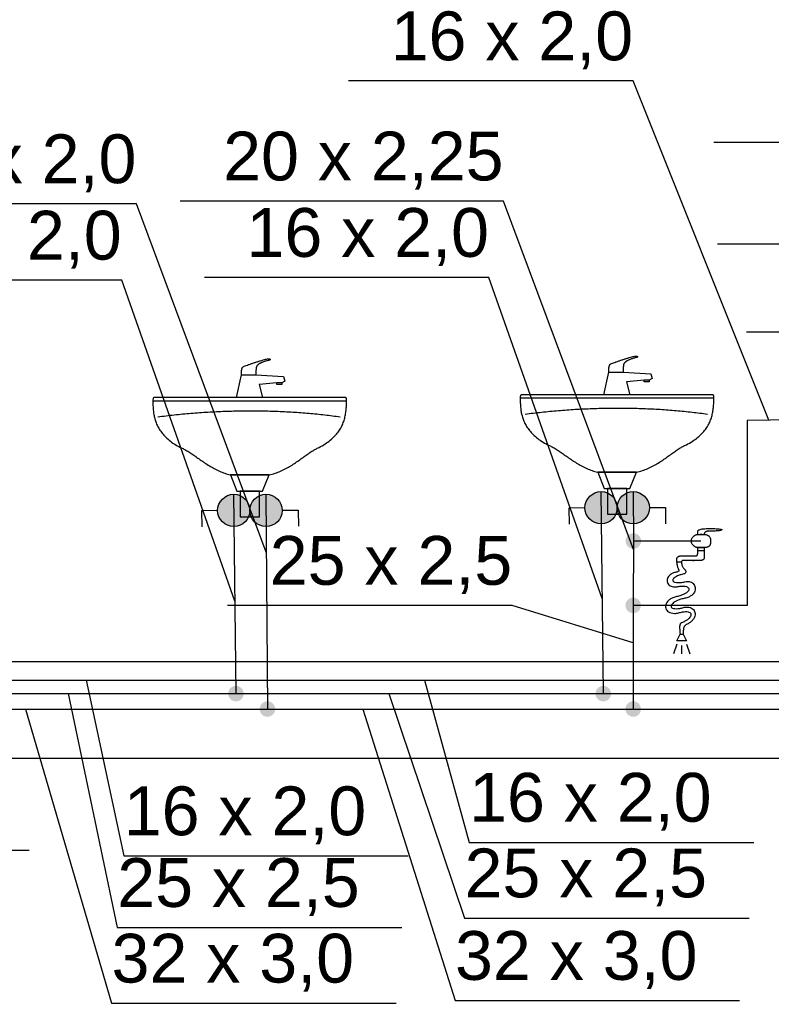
# Model space of a CAD drawing. Header units: inches. Extents: x -150.1 to -108.1, y -15.9 to 13.8.
# Tile 9 of 25: x -137.2 to -134.8, y -2.2 to 0.9. Entities that reach past the tile are written whole.
import ezdxf
from ezdxf.lldxf.tags import DXFTag

# ---------------------------------------------------------------- set-up
doc = ezdxf.new("R2010")
doc.units = ezdxf.units.IN
doc.header["$MEASUREMENT"] = 0
for name, color, linetype in [('IS_Armatura_Wodociag', 2, 'SOLID'), ('IS_Ciepła_woda', 4, 'DASHWAVE'), ('IS_Cyrkulacja', 4, 'DASHDOT'), ('IS_Konstrukcja', 7, 'SOLID'), ('IS_Odbiorniki', 2, 'SOLID'), ('IS_Opisy_działek_Wodociag', 2, 'SOLID'), ('IS_Text_Armatury_Wodociag', 2, 'Continuous'), ('IS_Zimna_woda', 4, 'SOLID')]:
    doc.layers.add(name, color=color, linetype=linetype)
tags = doc.linetypes.add('DASHDOT', pattern=[20, 10, -5, 0, -5]).pattern_tags.tags
tags[10:11] = [DXFTag(74, 4), DXFTag(75, 0), DXFTag(340, '0'), DXFTag(46, 0.0), DXFTag(50, 0.0), DXFTag(44, 0.0), DXFTag(45, 0.0)]
tags[8:9] = [DXFTag(74, 4), DXFTag(75, 0), DXFTag(340, '0'), DXFTag(46, 0.0), DXFTag(50, 0.0), DXFTag(44, 0.0), DXFTag(45, 0.0)]
tags[6:7] = [DXFTag(74, 4), DXFTag(75, 0), DXFTag(340, '0'), DXFTag(46, 0.0), DXFTag(50, 0.0), DXFTag(44, 0.0), DXFTag(45, 0.0)]
tags[4:5] = [DXFTag(74, 4), DXFTag(75, 0), DXFTag(340, '0'), DXFTag(46, 0.0), DXFTag(50, 0.0), DXFTag(44, 0.0), DXFTag(45, 0.0)]
tags = doc.linetypes.add('DASHWAVE', pattern='A,10,-5,-20,[138,IS_LineDef.shx,S=2,R=0,X=-20,Y=0],-5', length=40).pattern_tags.tags
tags[16:17] = [DXFTag(74, 4), DXFTag(75, 0), DXFTag(340, '0'), DXFTag(46, 0.0), DXFTag(50, 0.0), DXFTag(44, 0.0), DXFTag(45, 0.0)]
tags[6:7] = [DXFTag(74, 4), DXFTag(75, 0), DXFTag(340, '0'), DXFTag(46, 0.0), DXFTag(50, 0.0), DXFTag(44, 0.0), DXFTag(45, 0.0)]
tags[4:5] = [DXFTag(74, 4), DXFTag(75, 0), DXFTag(340, '0'), DXFTag(46, 0.0), DXFTag(50, 0.0), DXFTag(44, 0.0), DXFTag(45, 0.0)]
tags = doc.linetypes.add('SOLID', pattern=[10, 10, 0]).pattern_tags.tags
tags[6:7] = [DXFTag(74, 4), DXFTag(75, 0), DXFTag(340, '0'), DXFTag(46, 0.0), DXFTag(50, 0.0), DXFTag(44, 0.0), DXFTag(45, 0.0)]
tags[4:5] = [DXFTag(74, 4), DXFTag(75, 0), DXFTag(340, '0'), DXFTag(46, 0.0), DXFTag(50, 0.0), DXFTag(44, 0.0), DXFTag(45, 0.0)]

msp = doc.modelspace()

# ---------------------------------------------------------------- hatches: boundary and pattern name
at = {"layer": 'IS_Armatura_Wodociag', "ltscale": 0.01}
h = msp.add_hatch(color=256, dxfattribs=at)
edge = h.paths.add_edge_path()
edge.add_arc((-135.3522, -0.6255), 0.05, 0, 360)
h = msp.add_hatch(color=256, dxfattribs=at)
edge = h.paths.add_edge_path()
edge.add_arc((-135.2526, -0.6255), 0.05, 0, 360)
h = msp.add_hatch(color=256, dxfattribs=at)
edge = h.paths.add_edge_path()
edge.add_arc((-136.4906, -0.6339), 0.05, 0, 360)
h = msp.add_hatch(color=256, dxfattribs=at)
edge = h.paths.add_edge_path()
edge.add_arc((-136.3908, -0.6339), 0.05, 0, 360)
at = {"layer": 'IS_Opisy_działek_Wodociag'}
h = msp.add_hatch(color=256, dxfattribs=at)
edge = h.paths.add_edge_path()
edge.add_arc((-136.484, -1.2014), 0.024, 90, 450)
h = msp.add_hatch(color=256, dxfattribs=at)
edge = h.paths.add_edge_path()
edge.add_arc((-135.3456, -1.2014), 0.024, 90, 450)
h = msp.add_hatch(color=256, dxfattribs=at)
edge = h.paths.add_edge_path()
edge.add_arc((-136.3863, -1.2492), 0.024, 90, 450)
h = msp.add_hatch(color=256, dxfattribs=at)
edge = h.paths.add_edge_path()
edge.add_arc((-135.2528, -1.2492), 0.024, 90, 450)
at = {"layer": 'IS_Zimna_woda'}
h = msp.add_hatch(color=256, dxfattribs=at)
edge = h.paths.add_edge_path()
edge.add_arc((-135.2521, -0.7286), 0.024, 90, 450)
h = msp.add_hatch(color=256, dxfattribs=at)
edge = h.paths.add_edge_path()
edge.add_arc((-135.2528, -0.928), 0.024, 90, 450)

# ---------------------------------------------------------------- linework, layer by layer
at = {"layer": 'IS_Armatura_Wodociag', "ltscale": 0.01}
for p, q in [((-136.5406, -0.6345), (-136.5906, -0.635)), ((-136.5906, -0.635), (-136.59, -0.685)), ((-136.3408, -0.6335), (-136.2908, -0.6331)), ((-136.2908, -0.6331), (-136.2905, -0.6831)), ((-135.4022, -0.626), (-135.4522, -0.6266)), ((-135.4522, -0.6266), (-135.4516, -0.6766)), ((-135.2026, -0.6252), (-135.1526, -0.625)), ((-135.1526, -0.625), (-135.1523, -0.675))]:
    msp.add_line(p, q, dxfattribs=at)
for centre in [(-135.3522, -0.6255), (-135.2526, -0.6255), (-136.4906, -0.6339), (-136.3908, -0.6339)]:
    msp.add_ellipse(centre, major_axis=(0.05, 0), ratio=1, dxfattribs=at)
at = {"layer": 'IS_Ciepła_woda', "ltscale": 0.01}
for p, q in [((-135.3528, -0.5755), (-135.3456, -1.2014)), ((-136.4912, -0.5839), (-136.484, -1.2014)), ((-137.6184, -1.2014), (-136.484, -1.2014)), ((-136.484, -1.2014), (-135.3456, -1.2014)), ((-135.3456, -1.2014), (-133.5746, -1.2014))]:
    msp.add_line(p, q, dxfattribs=at)
at = {"layer": 'IS_Cyrkulacja', "ltscale": 0.02}
msp.add_line((-144.1396, -1.1596), (-131.0262, -1.1595), dxfattribs=at)
at = {"layer": 'IS_Konstrukcja', "ltscale": 0.01}
for p, q in [((-147.0968, -1.1014), (-114.0644, -1.1014)), ((-147.0968, -1.4014), (-114.0644, -1.4014))]:
    msp.add_line(p, q, dxfattribs=at)
at = {"layer": 'IS_Odbiorniki', "ltscale": 0.01}
for p, q in [((-135.3436, -0.2755), (-135.3286, -0.2055)), ((-135.3286, -0.2055), (-135.2836, -0.2055)), ((-135.2836, -0.2055), (-135.1986, -0.2105)), ((-135.1986, -0.2105), (-135.1936, -0.2255)), ((-136.482, -0.2839), (-136.467, -0.2139)), ((-136.467, -0.2139), (-136.422, -0.2139)), ((-136.422, -0.2139), (-136.337, -0.2189)), ((-136.357, -0.2389), (-136.412, -0.2439)), ((-136.412, -0.2439), (-136.402, -0.2839)), ((-136.357, -0.2439), (-136.357, -0.2389)), ((-136.342, -0.2389), (-136.357, -0.2389)), ((-136.342, -0.2439), (-136.357, -0.2439)), ((-136.332, -0.2339), (-136.342, -0.2389)), ((-136.342, -0.2389), (-136.342, -0.2439)), ((-136.337, -0.2189), (-136.332, -0.2339)), ((-135.2186, -0.2305), (-135.2736, -0.2355)), ((-135.2736, -0.2355), (-135.2636, -0.2755)), ((-135.2186, -0.2355), (-135.2186, -0.2305)), ((-135.2036, -0.2305), (-135.2186, -0.2305)), ((-135.2036, -0.2355), (-135.2186, -0.2355)), ((-135.1936, -0.2255), (-135.2036, -0.2305)), ((-135.2036, -0.2305), (-135.2036, -0.2355)), ((-136.7412, -0.2939), (-136.1412, -0.2939)), ((-136.402, -0.2839), (-136.482, -0.2839)), ((-136.482, -0.2839), (-136.482, -0.2839)), ((-135.6028, -0.2855), (-135.0028, -0.2855)), ((-135.2636, -0.2755), (-135.3436, -0.2755)), ((-135.3436, -0.2755), (-135.3436, -0.2755)), ((-135.3628, -0.5155), (-135.3428, -0.5655)), ((-135.2428, -0.5155), (-135.3628, -0.5155)), ((-135.3628, -0.5155), (-135.3628, -0.5155)), ((-135.2628, -0.5655), (-135.2428, -0.5155)), ((-136.5012, -0.5239), (-136.4812, -0.5739)), ((-136.3812, -0.5239), (-136.5012, -0.5239)), ((-136.5012, -0.5239), (-136.5012, -0.5239)), ((-136.4012, -0.5739), (-136.3812, -0.5239)), ((-136.4812, -0.5739), (-136.4012, -0.5739)), ((-136.4712, -0.5739), (-136.4712, -0.6539)), ((-136.4112, -0.5739), (-136.4712, -0.5739)), ((-136.4712, -0.5739), (-136.4712, -0.5739)), ((-136.4112, -0.6539), (-136.4112, -0.5739)), ((-135.3428, -0.5655), (-135.2628, -0.5655)), ((-135.3328, -0.5655), (-135.3328, -0.6455)), ((-135.2728, -0.5655), (-135.3328, -0.5655)), ((-135.3328, -0.5655), (-135.3328, -0.5655)), ((-135.2728, -0.6455), (-135.2728, -0.5655)), ((-136.4712, -0.6539), (-136.4112, -0.6539)), ((-135.3328, -0.6455), (-135.2728, -0.6455)), ((-135.0527, -0.759), (-135.0527, -0.7488)), ((-135.0527, -0.7488), (-135.0327, -0.7488)), ((-135.0327, -0.759), (-135.0527, -0.759)), ((-135.0327, -0.7488), (-135.0327, -0.759)), ((-135.0327, -0.7488), (-135.0327, -0.7488)), ((-135.1177, -1.0375), (-135.1077, -1.0173)), ((-135.1077, -1.0173), (-135.0977, -1.0173)), ((-135.0977, -1.0173), (-135.0877, -1.0375)), ((-135.1177, -1.0477), (-135.1277, -1.0781)), ((-135.0877, -1.0375), (-135.1177, -1.0375)), ((-135.1027, -1.0527), (-135.1027, -1.0781)), ((-135.0877, -1.0477), (-135.0777, -1.0781))]:
    msp.add_line(p, q, dxfattribs=at)
for points, knots in [([(-136.462, -0.1889), (-136.4607, -0.1882), (-136.4574, -0.1869), (-136.4517, -0.1847), (-136.4443, -0.182), (-136.4358, -0.1791), (-136.4267, -0.176), (-136.4173, -0.173), (-136.4082, -0.1702), (-136.3997, -0.1677), (-136.3924, -0.1657), (-136.3866, -0.1644), (-136.3833, -0.1639), (-136.382, -0.1639)], [0, 0, 0, 0, 0.00425061, 0.01060033, 0.01857776, 0.02770772, 0.03751411, 0.04752065, 0.05725134, 0.06623092, 0.07398599, 0.08004815, 0.08396819, 0.08396819, 0.08396819, 0.08396819]), ([(-136.382, -0.1689), (-136.3837, -0.1693), (-136.3871, -0.1702), (-136.3918, -0.1715), (-136.3961, -0.1729), (-136.4, -0.1743), (-136.4034, -0.1756), (-136.4065, -0.177), (-136.4092, -0.1783), (-136.4116, -0.1797), (-136.4137, -0.1811), (-136.4155, -0.1824), (-136.4165, -0.1834), (-136.417, -0.1839)], [0, 0, 0, 0, 0.00538586, 0.01031526, 0.0148132, 0.01890511, 0.02261695, 0.02597538, 0.02900777, 0.03174242, 0.03420857, 0.03643647, 0.03845728, 0.03845728, 0.03845728, 0.03845728]), ([(-136.382, -0.1639), (-136.3816, -0.1639), (-136.3808, -0.1639), (-136.3798, -0.1642), (-136.379, -0.1647), (-136.3785, -0.1653), (-136.3782, -0.166), (-136.3782, -0.1667), (-136.3785, -0.1674), (-136.379, -0.168), (-136.3798, -0.1685), (-136.3808, -0.1688), (-136.3816, -0.1689), (-136.382, -0.1689)], [0, 0, 0, 0, 0.001245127, 0.002286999, 0.003170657, 0.003941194, 0.004643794, 0.005323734, 0.006026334, 0.006796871, 0.007680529, 0.008722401, 0.009967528, 0.009967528, 0.009967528, 0.009967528]), ([(-135.3286, -0.2055), (-135.3286, -0.2046), (-135.3286, -0.2028), (-135.3286, -0.2001), (-135.3285, -0.1974), (-135.3284, -0.1948), (-135.3281, -0.1923), (-135.3278, -0.19), (-135.3273, -0.1877), (-135.3267, -0.1856), (-135.3259, -0.1837), (-135.3249, -0.1819), (-135.324, -0.1809), (-135.3236, -0.1805)], [0, 0, 0, 0, 0.00272352, 0.00542462, 0.00808148, 0.01067349, 0.0131821, 0.01559189, 0.0178921, 0.0200787, 0.02215732, 0.02414676, 0.02608271, 0.02608271, 0.02608271, 0.02608271]), ([(-135.3236, -0.1805), (-135.3223, -0.1798), (-135.319, -0.1785), (-135.3133, -0.1763), (-135.3059, -0.1736), (-135.2974, -0.1707), (-135.2883, -0.1676), (-135.2789, -0.1646), (-135.2698, -0.1618), (-135.2613, -0.1593), (-135.254, -0.1573), (-135.2482, -0.156), (-135.2449, -0.1555), (-135.2436, -0.1555)], [0, 0, 0, 0, 0.00425061, 0.01060033, 0.01857776, 0.02770772, 0.03751411, 0.04752065, 0.05725134, 0.06623092, 0.07398599, 0.08004815, 0.08396819, 0.08396819, 0.08396819, 0.08396819]), ([(-135.2786, -0.1755), (-135.279, -0.1759), (-135.2798, -0.1768), (-135.2809, -0.1783), (-135.2817, -0.1799), (-135.2824, -0.1817), (-135.2828, -0.1838), (-135.2832, -0.1862), (-135.2834, -0.189), (-135.2835, -0.1923), (-135.2836, -0.1962), (-135.2836, -0.2006), (-135.2836, -0.2038), (-135.2836, -0.2055)], [0, 0, 0, 0, 0.00185377, 0.00361935, 0.00539526, 0.00728567, 0.00939151, 0.01180502, 0.01460929, 0.01788047, 0.0216903, 0.02610811, 0.03120202, 0.03120202, 0.03120202, 0.03120202]), ([(-135.2436, -0.1605), (-135.2453, -0.1609), (-135.2487, -0.1618), (-135.2534, -0.1631), (-135.2577, -0.1645), (-135.2616, -0.1659), (-135.265, -0.1672), (-135.2681, -0.1686), (-135.2708, -0.1699), (-135.2732, -0.1713), (-135.2753, -0.1727), (-135.2771, -0.174), (-135.2781, -0.175), (-135.2786, -0.1755)], [0, 0, 0, 0, 0.00538586, 0.01031526, 0.0148132, 0.01890511, 0.02261695, 0.02597538, 0.02900777, 0.03174242, 0.03420857, 0.03643647, 0.03845728, 0.03845728, 0.03845728, 0.03845728]), ([(-135.2436, -0.1555), (-135.2432, -0.1555), (-135.2424, -0.1555), (-135.2414, -0.1558), (-135.2406, -0.1563), (-135.2401, -0.1569), (-135.2398, -0.1576), (-135.2398, -0.1583), (-135.2401, -0.159), (-135.2406, -0.1596), (-135.2414, -0.1601), (-135.2424, -0.1604), (-135.2432, -0.1605), (-135.2436, -0.1605)], [0, 0, 0, 0, 0.001245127, 0.002286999, 0.003170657, 0.003941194, 0.004643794, 0.005323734, 0.006026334, 0.006796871, 0.007680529, 0.008722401, 0.009967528, 0.009967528, 0.009967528, 0.009967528]), ([(-136.467, -0.2139), (-136.467, -0.213), (-136.467, -0.2112), (-136.467, -0.2085), (-136.4669, -0.2058), (-136.4668, -0.2032), (-136.4665, -0.2007), (-136.4662, -0.1984), (-136.4657, -0.1961), (-136.4651, -0.194), (-136.4643, -0.1921), (-136.4633, -0.1903), (-136.4624, -0.1893), (-136.462, -0.1889)], [0, 0, 0, 0, 0.00272352, 0.00542462, 0.00808148, 0.01067349, 0.0131821, 0.01559189, 0.0178921, 0.0200787, 0.02215732, 0.02414676, 0.02608271, 0.02608271, 0.02608271, 0.02608271]), ([(-136.417, -0.1839), (-136.4174, -0.1843), (-136.4182, -0.1852), (-136.4193, -0.1867), (-136.4201, -0.1883), (-136.4208, -0.1901), (-136.4212, -0.1922), (-136.4216, -0.1946), (-136.4218, -0.1974), (-136.4219, -0.2007), (-136.422, -0.2046), (-136.422, -0.209), (-136.422, -0.2122), (-136.422, -0.2139)], [0, 0, 0, 0, 0.00185377, 0.00361935, 0.00539526, 0.00728567, 0.00939151, 0.01180502, 0.01460929, 0.01788047, 0.0216903, 0.02610811, 0.03120202, 0.03120202, 0.03120202, 0.03120202]), ([(-136.7312, -0.2839), (-136.732, -0.2839), (-136.7335, -0.2839), (-136.7356, -0.2839), (-136.7373, -0.2841), (-136.7386, -0.2845), (-136.7397, -0.2852), (-136.7404, -0.2864), (-136.7408, -0.2879), (-136.741, -0.2898), (-136.7412, -0.2923), (-136.7412, -0.2954), (-136.7412, -0.2976), (-136.7412, -0.2989)], [0, 0, 0, 0, 0.00248688, 0.00452447, 0.00616882, 0.00750526, 0.00868128, 0.00991384, 0.01141668, 0.01334144, 0.01579113, 0.01884568, 0.02257596, 0.02257596, 0.02257596, 0.02257596]), ([(-136.7412, -0.2989), (-136.7412, -0.3034), (-136.741, -0.3125), (-136.74, -0.3261), (-136.7381, -0.3397), (-136.7348, -0.3531), (-136.73, -0.3664), (-136.7235, -0.3794), (-136.7149, -0.3922), (-136.7041, -0.4047), (-136.6907, -0.4168), (-136.6746, -0.4284), (-136.6627, -0.4354), (-136.6562, -0.4389)], [0, 0, 0, 0, 0.0136319, 0.0272549, 0.0408996, 0.0546511, 0.0686598, 0.0831463, 0.0983975, 0.1147522, 0.1325821, 0.1522713, 0.1742014, 0.1742014, 0.1742014, 0.1742014]), ([(-136.1512, -0.2839), (-136.1727, -0.2839), (-136.2135, -0.2839), (-136.2718, -0.2839), (-136.3251, -0.2839), (-136.3746, -0.2839), (-136.4217, -0.2839), (-136.4679, -0.2839), (-136.5146, -0.2839), (-136.5631, -0.2839), (-136.6149, -0.2839), (-136.6712, -0.2839), (-136.7105, -0.2839), (-136.7312, -0.2839)], [0, 0, 0, 0, 0.0644478, 0.1223591, 0.1751315, 0.2241623, 0.270849, 0.316589, 0.3627799, 0.4108189, 0.4621037, 0.5180316, 0.58, 0.58, 0.58, 0.58]), ([(-136.2262, -0.4389), (-136.2198, -0.4354), (-136.2078, -0.4284), (-136.1917, -0.4167), (-136.1783, -0.4046), (-136.1675, -0.392), (-136.1589, -0.3789), (-136.1523, -0.3655), (-136.1476, -0.3517), (-136.1443, -0.3377), (-136.1423, -0.3233), (-136.1414, -0.3087), (-136.1412, -0.2988), (-136.1412, -0.2939)], [0, 0, 0, 0, 0.021932, 0.0416367, 0.0595148, 0.0759748, 0.091417, 0.10621, 0.1206684, 0.1350374, 0.1494888, 0.1641271, 0.1790021, 0.1790021, 0.1790021, 0.1790021]), ([(-136.1412, -0.2939), (-136.1412, -0.293), (-136.1412, -0.2915), (-136.1412, -0.2895), (-136.1414, -0.2878), (-136.1416, -0.2865), (-136.1421, -0.2855), (-136.1428, -0.2847), (-136.1438, -0.2843), (-136.1452, -0.284), (-136.1468, -0.2839), (-136.1489, -0.2839), (-136.1504, -0.2839), (-136.1512, -0.2839)], [0, 0, 0, 0, 0.00248686, 0.00452361, 0.0061602, 0.00745999, 0.00851852, 0.00948541, 0.01054394, 0.01184374, 0.01348033, 0.01551707, 0.01800393, 0.01800393, 0.01800393, 0.01800393]), ([(-135.5928, -0.2755), (-135.5936, -0.2755), (-135.5951, -0.2755), (-135.5972, -0.2755), (-135.5989, -0.2757), (-135.6002, -0.2761), (-135.6013, -0.2768), (-135.602, -0.278), (-135.6024, -0.2795), (-135.6026, -0.2814), (-135.6028, -0.2839), (-135.6028, -0.287), (-135.6028, -0.2892), (-135.6028, -0.2905)], [0, 0, 0, 0, 0.00248688, 0.00452447, 0.00616882, 0.00750526, 0.00868128, 0.00991384, 0.01141668, 0.01334144, 0.01579113, 0.01884568, 0.02257596, 0.02257596, 0.02257596, 0.02257596]), ([(-135.6028, -0.2905), (-135.6028, -0.295), (-135.6026, -0.3041), (-135.6016, -0.3177), (-135.5997, -0.3313), (-135.5964, -0.3447), (-135.5916, -0.358), (-135.5851, -0.371), (-135.5765, -0.3838), (-135.5657, -0.3963), (-135.5523, -0.4084), (-135.5362, -0.42), (-135.5243, -0.427), (-135.5178, -0.4305)], [0, 0, 0, 0, 0.0136319, 0.0272549, 0.0408996, 0.0546511, 0.0686598, 0.0831463, 0.0983975, 0.1147522, 0.1325821, 0.1522713, 0.1742014, 0.1742014, 0.1742014, 0.1742014]), ([(-135.0128, -0.2755), (-135.0343, -0.2755), (-135.0751, -0.2755), (-135.1334, -0.2755), (-135.1867, -0.2755), (-135.2362, -0.2755), (-135.2833, -0.2755), (-135.3295, -0.2755), (-135.3762, -0.2755), (-135.4247, -0.2755), (-135.4765, -0.2755), (-135.5328, -0.2755), (-135.5721, -0.2755), (-135.5928, -0.2755)], [0, 0, 0, 0, 0.0644478, 0.1223591, 0.1751315, 0.2241623, 0.270849, 0.316589, 0.3627799, 0.4108189, 0.4621037, 0.5180316, 0.58, 0.58, 0.58, 0.58]), ([(-135.0878, -0.4305), (-135.0814, -0.427), (-135.0694, -0.42), (-135.0533, -0.4083), (-135.0399, -0.3962), (-135.0291, -0.3836), (-135.0205, -0.3705), (-135.0139, -0.3571), (-135.0092, -0.3433), (-135.0059, -0.3293), (-135.0039, -0.3149), (-135.003, -0.3003), (-135.0028, -0.2904), (-135.0028, -0.2855)], [0, 0, 0, 0, 0.021932, 0.0416367, 0.0595148, 0.0759748, 0.091417, 0.10621, 0.1206684, 0.1350374, 0.1494888, 0.1641271, 0.1790021, 0.1790021, 0.1790021, 0.1790021]), ([(-135.0028, -0.2855), (-135.0028, -0.2846), (-135.0028, -0.2831), (-135.0028, -0.2811), (-135.003, -0.2794), (-135.0032, -0.2781), (-135.0037, -0.2771), (-135.0044, -0.2763), (-135.0054, -0.2759), (-135.0068, -0.2756), (-135.0084, -0.2755), (-135.0105, -0.2755), (-135.012, -0.2755), (-135.0128, -0.2755)], [0, 0, 0, 0, 0.00248686, 0.00452361, 0.0061602, 0.00745999, 0.00851852, 0.00948541, 0.01054394, 0.01184374, 0.01348033, 0.01551707, 0.01800393, 0.01800393, 0.01800393, 0.01800393]), ([(-136.7262, -0.3439), (-136.7092, -0.3416), (-136.6749, -0.3374), (-136.623, -0.3325), (-136.5705, -0.3288), (-136.5176, -0.3263), (-136.4646, -0.3251), (-136.4119, -0.3251), (-136.3596, -0.3263), (-136.3082, -0.3288), (-136.2579, -0.3325), (-136.209, -0.3374), (-136.1769, -0.3416), (-136.1612, -0.3439)], [0, 0, 0, 0, 0.0514006, 0.1036089, 0.1563659, 0.2094104, 0.262479, 0.3153077, 0.3676327, 0.4191912, 0.4697227, 0.5189699, 0.5666808, 0.5666808, 0.5666808, 0.5666808]), ([(-135.5878, -0.3355), (-135.5708, -0.3332), (-135.5365, -0.329), (-135.4846, -0.3241), (-135.4321, -0.3204), (-135.3792, -0.3179), (-135.3262, -0.3167), (-135.2735, -0.3167), (-135.2212, -0.3179), (-135.1698, -0.3204), (-135.1195, -0.3241), (-135.0706, -0.329), (-135.0385, -0.3332), (-135.0228, -0.3355)], [0, 0, 0, 0, 0.0514006, 0.1036089, 0.1563659, 0.2094104, 0.262479, 0.3153077, 0.3676327, 0.4191912, 0.4697227, 0.5189699, 0.5666808, 0.5666808, 0.5666808, 0.5666808]), ([(-136.6562, -0.4389), (-136.6524, -0.4403), (-136.6446, -0.4439), (-136.633, -0.4506), (-136.6208, -0.4586), (-136.6081, -0.4674), (-136.5948, -0.4768), (-136.5809, -0.4863), (-136.5664, -0.4957), (-136.5512, -0.5045), (-136.5353, -0.5124), (-136.5186, -0.5191), (-136.5071, -0.5225), (-136.5012, -0.5239)], [0, 0, 0, 0, 0.0122388, 0.0256763, 0.0402317, 0.0557566, 0.0720714, 0.0889894, 0.1063346, 0.1239573, 0.1417502, 0.1596661, 0.1777372, 0.1777372, 0.1777372, 0.1777372]), ([(-136.3812, -0.5239), (-136.375, -0.5225), (-136.3628, -0.5192), (-136.3454, -0.5125), (-136.3291, -0.5046), (-136.3138, -0.4957), (-136.2995, -0.4863), (-136.2859, -0.4768), (-136.273, -0.4674), (-136.2607, -0.4586), (-136.249, -0.4506), (-136.2377, -0.4439), (-136.23, -0.4403), (-136.2262, -0.4389)], [0, 0, 0, 0, 0.0191562, 0.0377228, 0.0558192, 0.073481, 0.0906746, 0.1073143, 0.1232801, 0.1384359, 0.1526525, 0.165836, 0.1779722, 0.1779722, 0.1779722, 0.1779722]), ([(-135.5178, -0.4305), (-135.514, -0.4319), (-135.5062, -0.4355), (-135.4946, -0.4422), (-135.4824, -0.4502), (-135.4697, -0.459), (-135.4564, -0.4684), (-135.4425, -0.4779), (-135.428, -0.4873), (-135.4128, -0.4961), (-135.3969, -0.504), (-135.3802, -0.5107), (-135.3687, -0.5141), (-135.3628, -0.5155)], [0, 0, 0, 0, 0.0122388, 0.0256763, 0.0402317, 0.0557566, 0.0720714, 0.0889894, 0.1063346, 0.1239573, 0.1417502, 0.1596661, 0.1777372, 0.1777372, 0.1777372, 0.1777372]), ([(-135.2428, -0.5155), (-135.2366, -0.5141), (-135.2244, -0.5108), (-135.207, -0.5041), (-135.1907, -0.4962), (-135.1754, -0.4873), (-135.1611, -0.4779), (-135.1475, -0.4684), (-135.1346, -0.459), (-135.1223, -0.4502), (-135.1106, -0.4422), (-135.0993, -0.4355), (-135.0916, -0.4319), (-135.0878, -0.4305)], [0, 0, 0, 0, 0.0191562, 0.0377228, 0.0558192, 0.073481, 0.0906746, 0.1073143, 0.1232801, 0.1384359, 0.1526525, 0.165836, 0.1779722, 0.1779722, 0.1779722, 0.1779722]), ([(-135.3628, -0.5155), (-135.3596, -0.5155), (-135.3532, -0.5155), (-135.3436, -0.5155), (-135.3338, -0.5155), (-135.3238, -0.5155), (-135.3136, -0.5155), (-135.303, -0.5155), (-135.292, -0.5155), (-135.2805, -0.5155), (-135.2685, -0.5155), (-135.2559, -0.5155), (-135.2472, -0.5155), (-135.2428, -0.5155)], [0, 0, 0, 0, 0.0095567, 0.0191811, 0.0289406, 0.0389031, 0.049136, 0.059707, 0.0706837, 0.0821337, 0.0941247, 0.1067243, 0.12, 0.12, 0.12, 0.12]), ([(-136.5012, -0.5239), (-136.498, -0.5239), (-136.4916, -0.5239), (-136.482, -0.5239), (-136.4722, -0.5239), (-136.4622, -0.5239), (-136.452, -0.5239), (-136.4414, -0.5239), (-136.4304, -0.5239), (-136.4189, -0.5239), (-136.4069, -0.5239), (-136.3943, -0.5239), (-136.3856, -0.5239), (-136.3812, -0.5239)], [0, 0, 0, 0, 0.0095567, 0.0191811, 0.0289406, 0.0389031, 0.049136, 0.059707, 0.0706837, 0.0821337, 0.0941247, 0.1067243, 0.12, 0.12, 0.12, 0.12]), ([(-135.0527, -0.6982), (-135.0527, -0.6972), (-135.0512, -0.6951), (-135.0473, -0.6933), (-135.0418, -0.6918), (-135.0348, -0.6908), (-135.0268, -0.6901), (-135.0181, -0.6898), (-135.0091, -0.6898), (-135.0002, -0.6901), (-134.9918, -0.6908), (-134.9843, -0.6917), (-134.9797, -0.6926), (-134.9777, -0.6931)], [0, 0, 0, 0, 0.0028296, 0.0069807, 0.01273507, 0.01987117, 0.02805222, 0.03690572, 0.04604549, 0.05507977, 0.06361563, 0.07126295, 0.07764171, 0.07764171, 0.07764171, 0.07764171]), ([(-135.0527, -0.7083), (-135.0527, -0.7079), (-135.0527, -0.7071), (-135.0527, -0.7061), (-135.0527, -0.7051), (-135.0527, -0.7043), (-135.0527, -0.7036), (-135.0527, -0.7029), (-135.0527, -0.7022), (-135.0527, -0.7014), (-135.0527, -0.7005), (-135.0527, -0.6994), (-135.0527, -0.6986), (-135.0527, -0.6982)], [0, 0, 0, 0, 0.00126338, 0.00232127, 0.00321934, 0.00400324, 0.00471865, 0.00541122, 0.00612663, 0.00691053, 0.0078086, 0.00886649, 0.01012987, 0.01012987, 0.01012987, 0.01012987]), ([(-135.0177, -0.6982), (-135.0181, -0.6982), (-135.0192, -0.6982), (-135.0208, -0.6982), (-135.0226, -0.6984), (-135.0244, -0.6986), (-135.0262, -0.6991), (-135.0279, -0.6998), (-135.0295, -0.7007), (-135.0308, -0.7021), (-135.0319, -0.7038), (-135.0325, -0.7059), (-135.0327, -0.7075), (-135.0327, -0.7083)], [0, 0, 0, 0, 0.00147635, 0.00313386, 0.0049091, 0.00674525, 0.0085963, 0.01043357, 0.01225511, 0.0140971, 0.01604114, 0.01820818, 0.02073842, 0.02073842, 0.02073842, 0.02073842]), ([(-134.9777, -0.6931), (-134.9777, -0.6936), (-134.9787, -0.6948), (-134.981, -0.6955), (-134.9844, -0.6964), (-134.9886, -0.6969), (-134.9933, -0.6974), (-134.9983, -0.6977), (-135.0033, -0.698), (-135.008, -0.6981), (-135.012, -0.6982), (-135.0152, -0.6982), (-135.017, -0.6982), (-135.0177, -0.6982)], [0, 0, 0, 0, 0.00150239, 0.00398788, 0.00749738, 0.01181304, 0.01666811, 0.02178127, 0.02686546, 0.03163088, 0.03578628, 0.03903958, 0.04109819, 0.04109819, 0.04109819, 0.04109819]), ([(-135.0727, -0.7286), (-135.0727, -0.7277), (-135.0725, -0.7258), (-135.0718, -0.7231), (-135.0707, -0.7205), (-135.0692, -0.718), (-135.0674, -0.7157), (-135.0654, -0.7136), (-135.0631, -0.7118), (-135.0607, -0.7103), (-135.0581, -0.7092), (-135.0554, -0.7085), (-135.0536, -0.7083), (-135.0527, -0.7083)], [0, 0, 0, 0, 0.00276555, 0.00556175, 0.00840034, 0.01127789, 0.01418077, 0.01708965, 0.01998349, 0.02284339, 0.02565665, 0.02842146, 0.0311521, 0.0311521, 0.0311521, 0.0311521]), ([(-135.0527, -0.7488), (-135.0536, -0.7488), (-135.0554, -0.7487), (-135.0581, -0.748), (-135.0607, -0.7468), (-135.0631, -0.7453), (-135.0654, -0.7436), (-135.0674, -0.7415), (-135.0692, -0.7392), (-135.0707, -0.7367), (-135.0718, -0.7341), (-135.0725, -0.7314), (-135.0727, -0.7295), (-135.0727, -0.7286)], [0, 0, 0, 0, 0.00273064, 0.00549545, 0.00830872, 0.01116861, 0.01406245, 0.01697133, 0.01987421, 0.02275176, 0.02559035, 0.02838655, 0.0311521, 0.0311521, 0.0311521, 0.0311521]), ([(-135.0527, -0.7083), (-135.0501, -0.7083), (-135.0455, -0.7083), (-135.0428, -0.7083), (-135.039, -0.7083), (-135.0405, -0.7083), (-135.0417, -0.7083), (-135.0436, -0.7083), (-135.0448, -0.7083), (-135.0463, -0.7083), (-135.0425, -0.7083), (-135.0398, -0.7083), (-135.0352, -0.7083), (-135.0327, -0.7083)], [0, 0, 0, 0, 0.00756574, 0.01168295, 0.01311796, 0.0135988, 0.01522915, 0.01724267, 0.01887303, 0.01935387, 0.02078888, 0.02490609, 0.03247183, 0.03247183, 0.03247183, 0.03247183]), ([(-135.0327, -0.7083), (-135.0317, -0.7083), (-135.0299, -0.7084), (-135.0273, -0.7088), (-135.0247, -0.7095), (-135.0222, -0.7105), (-135.0199, -0.7119), (-135.0178, -0.7136), (-135.016, -0.7158), (-135.0146, -0.7183), (-135.0135, -0.7213), (-135.0128, -0.7248), (-135.0127, -0.7273), (-135.0127, -0.7286)], [0, 0, 0, 0, 0.00272284, 0.00542776, 0.00810545, 0.01075857, 0.01340511, 0.0160811, 0.01884161, 0.02175862, 0.02491587, 0.02840229, 0.03230639, 0.03230639, 0.03230639, 0.03230639]), ([(-135.0127, -0.7286), (-135.0127, -0.7299), (-135.0127, -0.7323), (-135.0131, -0.7358), (-135.0138, -0.7388), (-135.0148, -0.7414), (-135.0161, -0.7435), (-135.0179, -0.7453), (-135.02, -0.7467), (-135.0226, -0.7477), (-135.0256, -0.7484), (-135.029, -0.7488), (-135.0314, -0.7488), (-135.0327, -0.7488)], [0, 0, 0, 0, 0.00389878, 0.00733912, 0.01037931, 0.01309925, 0.01560627, 0.0180339, 0.02052757, 0.02322237, 0.02622769, 0.02962512, 0.03347403, 0.03347403, 0.03347403, 0.03347403]), ([(-135.0577, -0.7742), (-135.0572, -0.7742), (-135.0565, -0.7741), (-135.0554, -0.7737), (-135.0545, -0.7731), (-135.0539, -0.7721), (-135.0534, -0.771), (-135.0531, -0.7696), (-135.0529, -0.7679), (-135.0527, -0.766), (-135.0527, -0.7639), (-135.0527, -0.7615), (-135.0527, -0.7598), (-135.0527, -0.759)], [0, 0, 0, 0, 0.00124975, 0.00233525, 0.00336421, 0.00444853, 0.00567529, 0.00709831, 0.00874682, 0.01063559, 0.01277159, 0.0151577, 0.01779481, 0.01779481, 0.01779481, 0.01779481]), ([(-135.0327, -0.7488), (-135.0348, -0.7488), (-135.039, -0.7488), (-135.0411, -0.7488), (-135.0449, -0.7488), (-135.044, -0.7488), (-135.0432, -0.7488), (-135.0421, -0.7488), (-135.0413, -0.7488), (-135.0404, -0.7488), (-135.0442, -0.7488), (-135.0463, -0.7488), (-135.0505, -0.7488), (-135.0527, -0.7488)], [0, 0, 0, 0, 0.00655147, 0.01026296, 0.01176559, 0.01184072, 0.01286251, 0.01419985, 0.01522164, 0.01529677, 0.0167994, 0.02051089, 0.02706236, 0.02706236, 0.02706236, 0.02706236]), ([(-135.0327, -0.759), (-135.0327, -0.7598), (-135.0327, -0.7614), (-135.0327, -0.7635), (-135.0327, -0.7653), (-135.0327, -0.7669), (-135.0327, -0.7684), (-135.0327, -0.7698), (-135.0327, -0.7713), (-135.0327, -0.7729), (-135.0327, -0.7747), (-135.0327, -0.7768), (-135.0327, -0.7784), (-135.0327, -0.7792)], [0, 0, 0, 0, 0.00252676, 0.00464254, 0.00643867, 0.00800648, 0.00943729, 0.01082245, 0.01225326, 0.01382107, 0.0156172, 0.01773298, 0.02025974, 0.02025974, 0.02025974, 0.02025974]), ([(-135.1177, -0.7843), (-135.1177, -0.7838), (-135.1176, -0.7829), (-135.1172, -0.7815), (-135.1166, -0.7802), (-135.1157, -0.779), (-135.1146, -0.7778), (-135.1132, -0.7768), (-135.1115, -0.7759), (-135.1097, -0.7751), (-135.1076, -0.7746), (-135.1052, -0.7742), (-135.1035, -0.7742), (-135.1027, -0.7742)], [0, 0, 0, 0, 0.00138311, 0.00278794, 0.00423631, 0.00575024, 0.00735196, 0.00906393, 0.01090884, 0.01290952, 0.01508897, 0.01747021, 0.02007637, 0.02007637, 0.02007637, 0.02007637]), ([(-135.1177, -0.7944), (-135.1177, -0.794), (-135.1177, -0.7932), (-135.1177, -0.7922), (-135.1177, -0.7912), (-135.1177, -0.7904), (-135.1177, -0.7897), (-135.1177, -0.789), (-135.1177, -0.7883), (-135.1177, -0.7875), (-135.1177, -0.7866), (-135.1177, -0.7855), (-135.1177, -0.7847), (-135.1177, -0.7843)], [0, 0, 0, 0, 0.00126338, 0.00232127, 0.00321934, 0.00400324, 0.00471865, 0.00541122, 0.00612663, 0.00691053, 0.0078086, 0.00886649, 0.01012987, 0.01012987, 0.01012987, 0.01012987]), ([(-135.1027, -0.7742), (-135.099, -0.7742), (-135.0927, -0.7742), (-135.0842, -0.7742), (-135.078, -0.7742), (-135.0735, -0.7742), (-135.0703, -0.7742), (-135.0681, -0.7742), (-135.0665, -0.7742), (-135.065, -0.7742), (-135.0632, -0.7742), (-135.0607, -0.7742), (-135.0588, -0.7742), (-135.0577, -0.7742)], [0, 0, 0, 0, 0.01085274, 0.01913599, 0.02525545, 0.02961683, 0.03262585, 0.0346882, 0.03620962, 0.03759579, 0.03925244, 0.04158527, 0.045, 0.045, 0.045, 0.045]), ([(-135.0977, -0.7894), (-135.0981, -0.7894), (-135.0988, -0.7894), (-135.0998, -0.7894), (-135.1007, -0.7894), (-135.1013, -0.7896), (-135.1018, -0.7898), (-135.1022, -0.7902), (-135.1024, -0.7907), (-135.1026, -0.7914), (-135.1026, -0.7922), (-135.1027, -0.7932), (-135.1027, -0.794), (-135.1027, -0.7944)], [0, 0, 0, 0, 0.001243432, 0.002261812, 0.003080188, 0.003730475, 0.004261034, 0.00474763, 0.005282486, 0.00594044, 0.006769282, 0.00780087, 0.00906045, 0.00906045, 0.00906045, 0.00906045]), ([(-135.0527, -0.7894), (-135.0555, -0.7894), (-135.0609, -0.7894), (-135.0636, -0.7894), (-135.0682, -0.7894), (-135.0671, -0.7894), (-135.0667, -0.7894), (-135.065, -0.7894), (-135.0663, -0.7894), (-135.0687, -0.7894), (-135.0747, -0.7894), (-135.0845, -0.7894), (-135.0927, -0.7894), (-135.0977, -0.7894)], [0, 0, 0, 0, 0.0085988, 0.01325319, 0.01497746, 0.01516905, 0.01626221, 0.01724267, 0.01738918, 0.01967693, 0.02512021, 0.03473328, 0.04953043, 0.04953043, 0.04953043, 0.04953043]), ([(-135.0327, -0.7792), (-135.0327, -0.7801), (-135.0328, -0.7816), (-135.0335, -0.7838), (-135.0346, -0.7855), (-135.0361, -0.7868), (-135.0379, -0.7878), (-135.04, -0.7885), (-135.0423, -0.7889), (-135.0447, -0.7892), (-135.0473, -0.7893), (-135.0499, -0.7894), (-135.0517, -0.7894), (-135.0527, -0.7894)], [0, 0, 0, 0, 0.0025306, 0.00470584, 0.00668846, 0.00863237, 0.01065181, 0.01280956, 0.01512554, 0.01759096, 0.02017952, 0.02285473, 0.0255745, 0.0255745, 0.0255745, 0.0255745]), ([(-135.1177, -0.7944), (-135.1177, -0.7965), (-135.1175, -0.8004), (-135.1166, -0.8056), (-135.1154, -0.8099), (-135.114, -0.8133), (-135.1127, -0.8159), (-135.1116, -0.818), (-135.1109, -0.8197), (-135.111, -0.8213), (-135.1124, -0.8226), (-135.1146, -0.8237), (-135.1165, -0.8244), (-135.1177, -0.8248)], [0, 0, 0, 0, 0.00631074, 0.01156766, 0.01594153, 0.01956007, 0.02250376, 0.02481584, 0.02654647, 0.02790034, 0.02946187, 0.03185975, 0.03547436, 0.03547436, 0.03547436, 0.03547436]), ([(-135.1027, -0.7944), (-135.1027, -0.7965), (-135.1024, -0.8003), (-135.1012, -0.8053), (-135.0994, -0.8093), (-135.0973, -0.8124), (-135.0951, -0.8148), (-135.093, -0.8169), (-135.0912, -0.8188), (-135.09, -0.8209), (-135.0897, -0.8235), (-135.0907, -0.8266), (-135.0919, -0.8287), (-135.0927, -0.8299)], [0, 0, 0, 0, 0.00620826, 0.01127132, 0.01551817, 0.01920269, 0.02247402, 0.02538578, 0.02795255, 0.03026157, 0.03263343, 0.03563445, 0.03983271, 0.03983271, 0.03983271, 0.03983271]), ([(-135.1177, -0.8248), (-135.121, -0.8252), (-135.1273, -0.8266), (-135.1354, -0.8306), (-135.1415, -0.8357), (-135.1456, -0.8417), (-135.1477, -0.8481), (-135.1478, -0.8545), (-135.1457, -0.8605), (-135.1415, -0.8655), (-135.1353, -0.8692), (-135.127, -0.871), (-135.1209, -0.8708), (-135.1177, -0.8704)], [0, 0, 0, 0, 0.01018453, 0.01903209, 0.02687096, 0.03396339, 0.04051543, 0.04671436, 0.05278956, 0.05907438, 0.06602701, 0.07418675, 0.084106, 0.084106, 0.084106, 0.084106]), ([(-135.0927, -0.8299), (-135.0968, -0.8307), (-135.1044, -0.8326), (-135.1144, -0.8361), (-135.122, -0.84), (-135.1271, -0.8439), (-135.1301, -0.8478), (-135.1303, -0.8521), (-135.127, -0.8552), (-135.1218, -0.857), (-135.1142, -0.8578), (-135.1042, -0.8572), (-135.0968, -0.856), (-135.0927, -0.8552)], [0, 0, 0, 0, 0.01277875, 0.02333837, 0.03174768, 0.03811346, 0.0426776, 0.04612145, 0.04988193, 0.05522226, 0.06271568, 0.07264078, 0.08518553, 0.08518553, 0.08518553, 0.08518553]), ([(-135.0927, -0.8552), (-135.0897, -0.8544), (-135.084, -0.8534), (-135.0759, -0.8546), (-135.0692, -0.858), (-135.0643, -0.8632), (-135.0612, -0.8695), (-135.0602, -0.8765), (-135.0614, -0.8839), (-135.0652, -0.8911), (-135.0717, -0.8976), (-135.0811, -0.9029), (-135.0885, -0.905), (-135.0927, -0.9059)], [0, 0, 0, 0, 0.00911362, 0.01703021, 0.02426388, 0.03118952, 0.03804749, 0.04500947, 0.05227011, 0.06012583, 0.06900792, 0.07945725, 0.09206815, 0.09206815, 0.09206815, 0.09206815]), ([(-135.1177, -0.8704), (-135.1136, -0.8696), (-135.1061, -0.8684), (-135.0961, -0.8682), (-135.0885, -0.8694), (-135.0831, -0.8719), (-135.08, -0.8758), (-135.0802, -0.8806), (-135.0831, -0.8852), (-135.0883, -0.8898), (-135.0958, -0.8941), (-135.1059, -0.898), (-135.1135, -0.8999), (-135.1177, -0.9008)], [0, 0, 0, 0, 0.01252723, 0.02244482, 0.03001211, 0.03560184, 0.03988558, 0.0440182, 0.04915421, 0.05591067, 0.06455603, 0.07523106, 0.08803895, 0.08803895, 0.08803895, 0.08803895]), ([(-135.1177, -0.9008), (-135.1218, -0.9016), (-135.1295, -0.9039), (-135.1393, -0.9091), (-135.1465, -0.9155), (-135.1511, -0.9226), (-135.1531, -0.93), (-135.1524, -0.9372), (-135.1491, -0.9437), (-135.1432, -0.9488), (-135.1349, -0.9521), (-135.1244, -0.9532), (-135.1168, -0.9523), (-135.1127, -0.9514)], [0, 0, 0, 0, 0.012823, 0.0237601, 0.0331753, 0.041409, 0.0487988, 0.05572, 0.0626301, 0.0700789, 0.0786643, 0.0889741, 0.1015579, 0.1015579, 0.1015579, 0.1015579]), ([(-135.0927, -0.9059), (-135.0969, -0.9067), (-135.1048, -0.9087), (-135.1154, -0.9126), (-135.1238, -0.9169), (-135.1301, -0.9214), (-135.1341, -0.9259), (-135.136, -0.9304), (-135.1346, -0.9347), (-135.13, -0.9373), (-135.1232, -0.9384), (-135.1138, -0.9382), (-135.1067, -0.9371), (-135.1027, -0.9362)], [0, 0, 0, 0, 0.01303346, 0.02430425, 0.03378301, 0.04144717, 0.04733164, 0.05168225, 0.05536457, 0.0599404, 0.06657215, 0.07585114, 0.08814794, 0.08814794, 0.08814794, 0.08814794]), ([(-135.1027, -0.9362), (-135.0986, -0.935), (-135.091, -0.9333), (-135.0804, -0.9333), (-135.0719, -0.9358), (-135.0657, -0.9405), (-135.062, -0.9467), (-135.0606, -0.9538), (-135.0616, -0.9614), (-135.0648, -0.969), (-135.0703, -0.9762), (-135.078, -0.9825), (-135.0842, -0.9856), (-135.0877, -0.9869)], [0, 0, 0, 0, 0.01278526, 0.02307688, 0.03153539, 0.03887746, 0.04579152, 0.05281291, 0.06027637, 0.06837423, 0.07724713, 0.08705663, 0.09802854, 0.09802854, 0.09802854, 0.09802854]), ([(-135.1127, -0.9514), (-135.1086, -0.9502), (-135.1012, -0.9483), (-135.0911, -0.9471), (-135.0833, -0.9475), (-135.0776, -0.9494), (-135.0741, -0.953), (-135.0735, -0.9577), (-135.0753, -0.9627), (-135.0792, -0.9678), (-135.0851, -0.9729), (-135.0931, -0.9778), (-135.0993, -0.9805), (-135.1027, -0.9818)], [0, 0, 0, 0, 0.01277595, 0.02280349, 0.03041116, 0.03604495, 0.04042004, 0.04460883, 0.04959682, 0.05588431, 0.06365317, 0.07296245, 0.08383588, 0.08383588, 0.08383588, 0.08383588]), ([(-135.1027, -0.9818), (-135.1035, -0.9823), (-135.1051, -0.9833), (-135.1069, -0.9855), (-135.108, -0.9881), (-135.1087, -0.991), (-135.1089, -0.9941), (-135.1089, -0.9976), (-135.1087, -1.0013), (-135.1084, -1.0051), (-135.108, -1.0091), (-135.1077, -1.0132), (-135.1077, -1.0159), (-135.1077, -1.0173)], [0, 0, 0, 0, 0.00287386, 0.00557201, 0.00831839, 0.01125599, 0.0144473, 0.01789876, 0.02158393, 0.02545893, 0.02947232, 0.03357177, 0.03770963, 0.03770963, 0.03770963, 0.03770963]), ([(-135.0877, -0.9869), (-135.0885, -0.9873), (-135.0901, -0.9883), (-135.0922, -0.9901), (-135.0939, -0.9921), (-135.0951, -0.9944), (-135.0961, -0.997), (-135.0968, -0.9998), (-135.0972, -1.0028), (-135.0975, -1.0061), (-135.0976, -1.0096), (-135.0977, -1.0133), (-135.0977, -1.0159), (-135.0977, -1.0173)], [0, 0, 0, 0, 0.00290779, 0.00559784, 0.00818533, 0.01077792, 0.0134646, 0.01631063, 0.01935913, 0.02263594, 0.02615499, 0.02992266, 0.03394113, 0.03394113, 0.03394113, 0.03394113])]:
    msp.add_open_spline(points, degree=3, knots=knots, dxfattribs=at)
msp.add_open_spline([(-135.1027, -0.7944), (-135.1031, -0.7944), (-135.104, -0.7944), (-135.1054, -0.7944), (-135.1067, -0.7944), (-135.1081, -0.7944), (-135.1095, -0.7944), (-135.1108, -0.7944), (-135.1122, -0.7944), (-135.1136, -0.7944), (-135.1149, -0.7944), (-135.1163, -0.7944), (-135.1172, -0.7944), (-135.1177, -0.7944)], degree=3, dxfattribs=at)
at = {"layer": 'IS_Opisy_działek_Wodociag', "ltscale": 0.01}
for p, q in [((-135.253, 0.6966), (-136.135, 0.6966)), ((-134.8321, -0.354), (-135.253, 0.6966)), ((-134.0007, 0.5061), (-135.0027, 0.5061)), ((-136.7924, 0.3159), (-137.6744, 0.3159)), ((-136.3899, -0.763), (-136.7924, 0.3159)), ((-135.6547, 0.3243), (-136.6567, 0.3243)), ((-135.2522, -0.7546), (-135.6547, 0.3243)), ((-133.9891, 0.1914), (-134.9911, 0.1914)), ((-136.838, 0.0792), (-137.72, 0.0792)), ((-136.4873, -0.9147), (-136.838, 0.0792)), ((-135.6997, 0.0876), (-136.5817, 0.0876)), ((-135.349, -0.9063), (-135.6997, 0.0876)), ((-134.0195, -0.082), (-134.9015, -0.082)), ((-135.6278, -0.9284), (-136.5098, -0.9284)), ((-135.2528, -1.0442), (-135.6278, -0.9284)), ((-136.9483, -1.1595), (-136.8317, -1.7042)), ((-135.8997, -1.1595), (-135.7614, -1.6623)), ((-137.0042, -1.2014), (-136.8518, -1.9264)), ((-136.0098, -1.2014), (-135.7754, -1.8966)), ((-137.1359, -1.2492), (-136.8694, -2.1607)), ((-136.0903, -1.2492), (-135.805, -2.1523)), ((-135.7614, -1.6623), (-134.8794, -1.6623)), ((-138.0071, -1.6859), (-137.1251, -1.6859)), ((-136.8317, -1.7042), (-135.9497, -1.7042)), ((-135.7754, -1.8966), (-134.8934, -1.8966)), ((-136.8518, -1.9264), (-135.9698, -1.9264)), ((-136.8694, -2.1607), (-135.9874, -2.1607)), ((-135.805, -2.1523), (-134.923, -2.1523))]:
    msp.add_line(p, q, dxfattribs=at)
at = {"layer": 'IS_Zimna_woda', "ltscale": 0.01}
for p, q in [((-134.6252, -0.3514), (-134.8994, -0.3548)), ((-134.8994, -0.3548), (-134.8994, -0.928)), ((-135.2528, -0.5755), (-135.2521, -0.7286)), ((-136.3912, -0.5839), (-136.3863, -1.2492)), ((-135.2521, -0.7286), (-135.2528, -0.928)), ((-135.0427, -0.7286), (-135.2521, -0.7286)), ((-134.8994, -0.928), (-135.2528, -0.928)), ((-135.2528, -0.928), (-135.2528, -1.2492)), ((-137.5184, -1.2492), (-136.3863, -1.2492)), ((-136.3863, -1.2492), (-135.2528, -1.2492)), ((-135.2528, -1.2492), (-133.4746, -1.2492))]:
    msp.add_line(p, q, dxfattribs=at)

# ---------------------------------------------------------------- texts
at = {"layer": 'IS_Opisy_działek_Wodociag', "ltscale": 0.01, "char_height": 0.1512}
for s, insert, attachment_point in [('\\fArial|b0|i0;16 x 2,0', (-135.253, 0.7326), 9), ('\\fArial|b0|i0;16 x 2,0', (-136.7924, 0.3519), 9), ('\\fArial|b0|i0;20 x 2,25', (-135.6547, 0.3603), 9), ('\\fArial|b0|i0;16 x 2,0', (-135.6997, 0.1236), 9), ('\\fArial|b0|i0;16 x 2,0', (-136.838, 0.1152), 9), ('\\fArial|b0|i0;', (-135.4468, -0.6001), 9), ('\\fArial|b0|i0;', (-135.4468, -0.6577), 3), ('\\fArial|b0|i0;', (-135.4468, -0.6577), 3), ('\\fArial|b0|i0;', (-136.4588, -0.7201), 9), ('\\fArial|b0|i0;', (-136.4588, -0.7201), 9), ('\\fArial|b0|i0;25 x 2,5', (-135.6278, -0.8924), 9), ('\\fArial|b0|i0;', (-135.423, -0.8521), 9), ('\\fArial|b0|i0;', (-135.423, -0.9097), 3), ('\\fArial|b0|i0;', (-135.423, -0.9097), 3), ('\\fArial|b0|i0;', (-136.435, -0.9721), 9), ('\\fArial|b0|i0;', (-136.435, -0.9721), 9), ('\\fArial|b0|i0;16 x 2,0', (-135.7614, -1.6263), 7), ('\\fArial|b0|i0;16 x 2,0', (-136.8317, -1.6682), 7), ('\\fArial|b0|i0;25 x 2,5', (-135.7754, -1.8606), 7), ('\\fArial|b0|i0;25 x 2,5', (-136.8518, -1.8904), 7), ('\\fArial|b0|i0;32 x 3,0', (-136.8694, -2.1247), 7), ('\\fArial|b0|i0;32 x 3,0', (-135.805, -2.1163), 7)]:
    msp.add_mtext(s, dxfattribs=dict(at, insert=insert, attachment_point=attachment_point))
at = {"layer": 'IS_Text_Armatury_Wodociag', "linetype": 'SOLID', "ltscale": 0.01, "insert": (-137.1302, 0.3274), "char_height": 0.0864, "attachment_point": 7}
msp.add_mtext('\\fArial|b0|i0;', dxfattribs=at)

doc.saveas('drawing.dxf')
